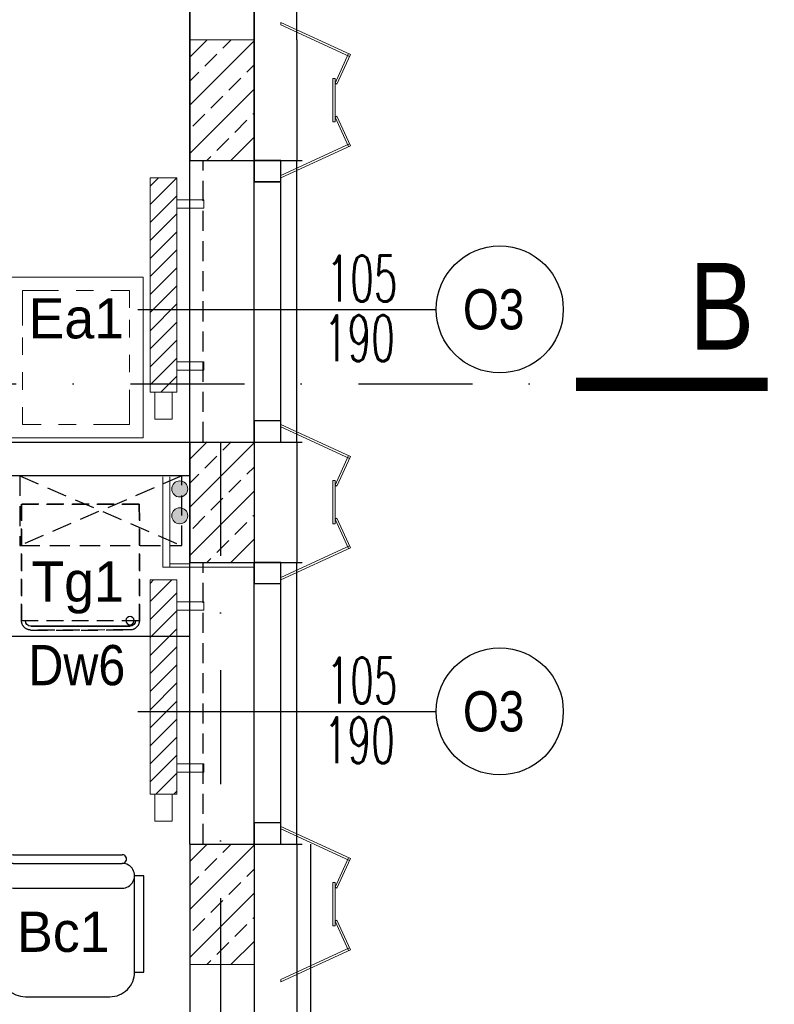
# Model space of a CAD drawing. Header units: millimetres. Extents: x 14495 to 271441, y -21035 to 2232.
# Tile 35 of 227: x 87972 to 88253, y -10160 to -9793. Entities that reach past the tile are written whole.
import ezdxf
from ezdxf.enums import TextEntityAlignment as Align

# ---------------------------------------------------------------- set-up
doc = ezdxf.new("R2010")
doc.units = ezdxf.units.MM
for name, pattern in [('0921-PX-TE-20-60$0$0921-X-AR-20-00-FA$0$DASHED2', [0.375, 0.25, -0.125]), ('DASHDOT', [1, 0.5, -0.25, 0, -0.25]), ('HIDDENX2', [0.75, 0.5, -0.25]), ('KRESKOWA2', [0.375, 0.25, -0.125])]:
    doc.linetypes.add(name, pattern=pattern)
for name, color, linetype in [('-- TECH  SYMBOLE', 1, 'Continuous'), ('-- TECH WYPOSAŻENIE', 2, 'Continuous'), ('_1_cienkie', 251, 'Continuous'), ('_A_widok', 1, 'Continuous'), ('a-bloki-drzwi', 52, 'Continuous'), ('a-cienka', 8, 'Continuous'), ('A_bloki-drzwi', 1, 'Continuous'), ('A_BLOKI_KÓŁKO', 1, 'Continuous'), ('A_BLOKI_OPIS', 1, 'Continuous'), ('A_grzejniki', 34, 'Continuous'), ('a_HATCH', 9, 'Continuous'), ('A_L przerywana', 251, 'HIDDENX2'), ('A_okładzina HPL', 37, 'Continuous'), ('A_OSIE', 252, 'DASHDOT'), ('A_PROJEKTOWANE', 3, 'Continuous'), ('A_SC_DZIAlOWE', 4, 'Continuous'), ('TECH Meble', 1, 'Continuous')]:
    doc.layers.add(name, color=color, linetype=linetype)
for name, color, linetype, lineweight in [('0-c.o.-grzejniki', 34, 'Continuous', 9), ('A-DOOR-IDEN', 1, 'Continuous', 18), ('A_obudowy G-K', 31, 'Continuous', 0), ('SAN_Przewody powrotne CO na rzucie', 180, 'Continuous', 40), ('SAN_Przewody zasilające CO na rzucie', 20, 'Continuous', 40), ('TECH Wyp-meble', 1, 'Continuous', 15)]:
    doc.layers.add(name, color=color, linetype=linetype, lineweight=lineweight)
doc.styles.add('arialce', font='ARIALN.TTF')
doc.styles.add('cent', font='swissel.ttf')
doc.styles.add('cg', font='GOTHIC.TTF')
doc.styles.add('ROMANS', font='romans', dxfattribs={"width": 0.6})

# ---------------------------------------------------------------- blocks, each defined once
blk = doc.blocks.new('fghsdx')
at = {"lineweight": 0}
for p, q in [((-37.08, -19.4), (-25.08, 6.6)), ((-36.19, -19.4), (-24.35, 6.26)), ((-14.42, 0.8), (-25.41, 5.87)), ((-14.08, 1.53), (-25.08, 6.6)), ((-2.07, 1.53), (8.92, 6.6)), ((-1.73, 0.8), (9.26, 5.87)), ((20.04, -19.4), (8.2, 6.26)), ((20.92, -19.4), (8.92, 6.6)), ((-16.15, 0.8), (0, 0.8)), ((-16.15, 0.8), (-16.15, 0)), ((-16.15, 0), (0, 0)), ((-14.42, 0.8), (-14.08, 1.53)), ((-1.73, 0.8), (-2.07, 1.53)), ((0, 0.8), (0, 0)), ((-37.08, -19.4), (-36.19, -19.4)), ((20.92, -19.4), (20.04, -19.4))]:
    blk.add_line(p, q, dxfattribs=at)
blk = doc.blocks.new('HJTS')
at = {"color": 8}
blk.add_line((0, 0), (0, 111.34), dxfattribs=at)
at = {"layer": 'A_BLOKI_KÓŁKO', "ltscale": 0.04}
blk.add_circle((0, 135.04), 23.7, dxfattribs=at)
at = {"layer": 'A_BLOKI_OPIS', "style": 'ROMANS'}
for tag, height, width, p in [('O', 20.59, 0.5, (-0.05, 135.67)), ('100', 17.16, 0.6, (-11.49, 86.54)), ('200', 17.16, 0.6, (10.76, 86.54))]:
    blk.add_attdef(tag, text='', height=height, rotation=90, dxfattribs=dict(at, width=width)).set_placement(p, align=Align.MIDDLE)
blk = doc.blocks.new('mjkk')
at = {"layer": '0-c.o.-grzejniki'}
h = blk.add_hatch(dxfattribs=at)
h.set_pattern_fill('ANSI31', color=256, scale=1.5, angle=-90.0161, style=0)
h.set_pattern_definition([(-135.016127, (-172292.014, 132455.0023), (-3.36664804, 3.36854379), [])])
h.paths.add_polyline_path([(-9.98, -80), (-0.01, -80), (0, 0), (-9.98, 0)])
blk.add_lwpolyline([(-9.98, -80), (-9.98, 0), (0, 0), (-0.01, -80)], close=True, dxfattribs=at)
at = {"layer": '0-c.o.-grzejniki', "ltscale": 2}
for points in [[(10.03, -11.37), (10.03, -8.26), (0.02, -8.26), (0.02, -11.37)], [(10.03, -68.63), (10.03, -71.74), (0.02, -71.74), (0.02, -68.63)], [(-1.75, -80), (-1.75, -90), (-8.23, -90), (-8.23, -80)]]:
    blk.add_lwpolyline(points, close=True, dxfattribs=at)
blk = doc.blocks.new('BIUR_LEK_75-120_monit')
at = {"color": 252, "lineweight": 18}
for p, q in [((72.81, 12.19), (112.13, 19.54)), ((112.13, 19.54), (112.82, 15.88)), ((112.82, 15.88), (104.9, 10.13)), ((73.5, 8.53), (72.81, 12.19)), ((82.95, 6.03), (73.5, 8.53)), ((104.9, 10.13), (82.95, 6.03)), ((82.95, 6.03), (104.9, 10.13)), ((104.9, 10.13), (105.53, 6.76)), ((83.59, 2.65), (82.95, 6.03)), ((105.53, 6.76), (83.59, 2.65))]:
    blk.add_line(p, q, dxfattribs=at)
at = {"color": 2, "linetype": 'Continuous'}
blk.add_lwpolyline([(0, 0), (120, 0), (120, 60), (0, 60)], close=True, dxfattribs=at)
at = {"color": 1, "linetype": 'Continuous', "lineweight": 13, "ltscale": 5}
for points in [[(12, 55), (5, 55), (5, 48.5)], [(25, 55), (18.5, 55)], [(45, 42), (45, 55), (31.5, 55)], [(45, 44), (45, 50.5)], [(5, 44), (5, 37.5)], [(45, 31), (45, 37.5)], [(5, 31), (5, 24.5)], [(45, 18), (45, 24.5)], [(5, 18), (5, 5), (18.5, 5)], [(38, 5), (45, 5), (45, 11.5)], [(25, 5), (31.5, 5)]]:
    blk.add_lwpolyline(points, dxfattribs=at)
at = {"color": 252, "lineweight": 18}
blk.add_lwpolyline([(56.1, 53.72), (101.1, 53.93), (101.17, 38.93), (56.17, 38.72)], close=True, dxfattribs=at)
blk.add_lwpolyline([(110.83, 51.65), (105.83, 51.63), (105.86, 44.13, 0.414214), (108.37, 41.64), (108.37, 41.64, 0.414214), (110.86, 44.16)], format="xyb", close=True, dxfattribs=at)
blk = doc.blocks.new('K.1.1')
at = {"color": 2}
for p, q in [((-20.38, 53), (20.38, 53)), ((-20.38, 49.77), (20.38, 49.77)), ((-28.5, 9.23), (-28.5, 45.15)), ((-25, 45.15), (-28.5, 45.15)), ((-25, 9.23), (-25, 45.15)), ((25, 9.23), (25, 45.15)), ((28.5, 45.15), (25, 45.15)), ((28.5, 9.23), (28.5, 45.15)), ((-20.38, 40.54), (20.38, 40.54)), ((-28.5, 9.23), (-25, 9.23)), ((25, 9.23), (28.5, 9.23)), ((-15.77, 0), (15.77, 0))]:
    blk.add_line(p, q, dxfattribs=at)
for centre, radius, start, end in [((-20.38, 51.38), 1.62, 90, 270), ((20.38, 51.38), 1.62, 270, 90), ((-20.38, 45.15), 4.62, 90, 270), ((20.38, 45.15), 4.62, 270, 90), ((-15.77, 9.23), 9.23, 180, 270), ((15.77, 9.23), 9.23, 270, 0)]:
    blk.add_arc(centre, radius, start, end, dxfattribs=at)
at = {"style": 'ROMANS', "flags": 1}
for tag, p in [('OPIS', (-154.94, 45.65)), ('WYMIARY', (-154.7, 27.93)), ('PRODUCENT', (-155.26, 9.38)), ('TYP', (-155.26, -12.3))]:
    blk.add_attdef(tag, p, '', height=10, dxfattribs=at)
blk = doc.blocks.new('mała lodówka')
at = {"layer": '-- TECH WYPOSAŻENIE', "color": 1, "ltscale": 25}
for p, q in [((-18.5, 45.56), (18.5, 45.56)), ((18.5, 45.56), (-18.5, 45.56))]:
    blk.add_line(p, q, dxfattribs=at)
at = {"layer": '-- TECH WYPOSAŻENIE', "color": 2, "linetype": '0921-PX-TE-20-60$0$0921-X-AR-20-00-FA$0$DASHED2', "ltscale": 25}
blk.add_line((-22, 43.5), (22, 43.5), dxfattribs=at)
for points in [[(22, 43.5), (22, 0), (-22, 0), (-22, 43.5, -0.414214), (-18.5, 47), (18.5, 47, -0.414214)], [(-22, 43.5), (-22, 0), (22, 0), (22, 43.5, 0.414214), (18.5, 47), (-18.5, 47, 0.414214)]]:
    blk.add_lwpolyline(points, format="xyb", close=True, dxfattribs=at)
at = {"layer": '-- TECH WYPOSAŻENIE', "color": 1, "ltscale": 25}
blk.add_circle((18.5, 43.5), 1.54, dxfattribs=at)
for centre, start, end in [((-18.5, 43.5), 90, 180), ((-18.5, 43.5), 90.0008, 180.0008), ((18.5, 43.5), 360, 90), ((18.5, 43.5), 0.0008, 90.0008)]:
    blk.add_arc(centre, 2.06, start, end, dxfattribs=at)
blk = doc.blocks.new('OSS2')
at = {"linetype": 'Continuous', "const_width": 5}
blk.add_lwpolyline([(-71.57, 0), (0, 0)], dxfattribs=at)
at = {"style": 'cent'}
blk.add_attdef('01', (-80.01, 12.93), '', height=32.4, dxfattribs=at)

msp = doc.modelspace()

# ---------------------------------------------------------------- hatches: boundary and pattern name
at = {"layer": 'a_HATCH', "linetype": 'Continuous', "lineweight": 13}
h = msp.add_hatch(dxfattribs=at)
h.set_pattern_fill('ANSI33', color=256, scale=2, style=0)
h.set_pattern_definition([(45, (-1483.319, -3595.973), (-8.9802561, 8.9802561), []), (45, (-1474.339, -3595.973), (-8.9802561, 8.9802561), [6.35, -3.175])])
h.paths.add_polyline_path([(88040.26, -9845.47), (88046.76, -9845.47), (88046.76, -9800.47), (88035.26, -9800.47), (88035.26, -9845.47), (88037.44, -9845.47)])
h.paths.add_polyline_path([(88059.08, -9845.47), (88059.26, -9845.47), (88059.26, -9845.36), (88059.26, -9800.47), (88046.76, -9800.47), (88046.76, -9845.47)])
h = msp.add_hatch(dxfattribs=at)
h.set_pattern_fill('ANSI33', color=256, scale=2, style=0)
h.set_pattern_definition([(45, (-1483.319, -3745.973), (-8.9802561, 8.9802561), []), (45, (-1474.339, -3745.973), (-8.9802561, 8.9802561), [6.35, -3.175])])
h.paths.add_polyline_path([(88040.26, -9995.47), (88046.76, -9995.47), (88046.76, -9950.47), (88035.26, -9950.47), (88035.26, -9995.47), (88037.44, -9995.47)])
h.paths.add_polyline_path([(88059.08, -9995.47), (88059.26, -9995.47), (88059.26, -9995.36), (88059.26, -9950.47), (88046.76, -9950.47), (88046.76, -9995.47)])
h = msp.add_hatch(dxfattribs=at)
h.set_pattern_fill('ANSI33', color=256, scale=2, style=0)
h.set_pattern_definition([(45, (-1483.319, -3896.045), (-8.9802561, 8.9802561), []), (45, (-1474.339, -3896.045), (-8.9802561, 8.9802561), [6.35, -3.175])])
h.paths.add_polyline_path([(88040.26, -10145.54), (88046.76, -10145.54), (88046.76, -10100.54), (88035.26, -10100.54), (88035.26, -10145.54), (88037.44, -10145.54)])
h.paths.add_polyline_path([(88059.08, -10145.54), (88059.26, -10145.54), (88059.26, -10145.43), (88059.26, -10100.54), (88046.76, -10100.54), (88046.76, -10145.54)])
at = {"layer": 'SAN_Przewody powrotne CO na rzucie', "lineweight": 13}
msp.add_hatch(color=256, dxfattribs=at).paths.add_polyline_path([(88031.52, -9965.22, 1), (88031.52, -9971.22, 1)])
at = {"layer": 'SAN_Przewody zasilające CO na rzucie', "lineweight": 13}
msp.add_hatch(color=256, dxfattribs=at).paths.add_polyline_path([(88031.52, -9975.22, 1), (88031.52, -9981.22, 1)])

# ---------------------------------------------------------------- linework, layer by layer
at = {"layer": '-- TECH WYPOSAŻENIE', "color": 1, "linetype": 'KRESKOWA2', "ltscale": 30}
for p, q in [((87971.77, -9963.17), (88032.26, -9989.19)), ((88032.26, -9963.2), (87971.77, -9989.18))]:
    msp.add_line(p, q, dxfattribs=at)
at = {"layer": '-- TECH WYPOSAŻENIE', "color": 2}
msp.add_line((88035.26, -10023.09), (87830.26, -10023.09), dxfattribs=at)
at = {"layer": '-- TECH WYPOSAŻENIE', "color": 1, "linetype": 'KRESKOWA2', "ltscale": 30}
msp.add_lwpolyline([(87971.77, -9989.18), (88032.26, -9989.19), (88032.26, -9963.19), (87971.77, -9963.17)], close=True, dxfattribs=at)
at = {"layer": '_1_cienkie'}
msp.add_line((88059.26, -9845.47), (88077.26, -9845.47), dxfattribs=at)
msp.add_line((88059.26, -9845.47), (88077.26, -9845.47), dxfattribs=at)
at = {"layer": '_A_widok'}
for p, q in [((88035.26, -9800.54), (88035.26, -9695.47)), ((88035.26, -9800.54), (88035.26, -9695.47)), ((88035.26, -9950.54), (88035.26, -9845.47)), ((88035.26, -9950.54), (88035.26, -9845.47)), ((88075.26, -9950.4), (88075.26, -9845.4)), ((88075.26, -9950.47), (88075.26, -9845.47)), ((88035.26, -10100.54), (88035.26, -9995.47)), ((88035.26, -10100.54), (88035.26, -9995.47)), ((88075.26, -10100.4), (88075.26, -9995.4)), ((88075.26, -10100.47), (88075.26, -9995.47))]:
    msp.add_line(p, q, dxfattribs=at)
at = {"layer": 'a-cienka'}
for p, q in [((88075.26, -9800.47), (88075.26, -9695.47)), ((88075.26, -9800.47), (88075.26, -9845.4)), ((88059.26, -9845.47), (88077.26, -9845.47)), ((88059.26, -9845.47), (88077.26, -9845.47)), ((88059.26, -9950.54), (88077.26, -9950.54)), ((88059.26, -9950.54), (88077.26, -9950.54)), ((88075.26, -9950.47), (88075.26, -9995.4)), ((88075.26, -9950.54), (88075.26, -9995.47)), ((88059.26, -9995.47), (88077.26, -9995.47)), ((88059.26, -9995.47), (88077.26, -9995.47)), ((88059.26, -10100.54), (88077.26, -10100.54)), ((88059.26, -10100.54), (88077.26, -10100.54)), ((88075.26, -10100.47), (88075.26, -10599.82)), ((88075.26, -10100.54), (88075.26, -10599.82)), ((88080.26, -10100.54), (88080.26, -10599.82))]:
    msp.add_line(p, q, dxfattribs=at)
at = {"layer": 'A_bloki-drzwi'}
for p, q in [((88059.26, -9950.54), (88059.26, -9845.54)), ((88059.26, -9950.54), (88059.26, -9845.54)), ((88069.26, -9950.54), (88069.26, -9845.54)), ((88069.26, -9950.54), (88069.26, -9845.54)), ((88059.26, -10100.54), (88059.26, -9995.54)), ((88059.26, -10100.54), (88059.26, -9995.54)), ((88069.26, -10100.54), (88069.26, -9995.54)), ((88069.26, -10100.54), (88069.26, -9995.54))]:
    msp.add_line(p, q, dxfattribs=at)
for points in [[(88069.26, -9853.34), (88069.26, -9845.47), (88059.26, -9845.47), (88059.26, -9853.34)], [(88069.26, -9853.34), (88069.26, -9845.47), (88059.26, -9845.47), (88059.26, -9853.34)], [(88069.26, -9853.41), (88069.26, -9845.54), (88059.26, -9845.54), (88059.26, -9853.41)], [(88069.26, -9853.41), (88069.26, -9845.54), (88059.26, -9845.54), (88059.26, -9853.41)], [(88069.26, -9950.54), (88069.26, -9942.67), (88059.26, -9942.67), (88059.26, -9950.54)], [(88069.26, -9950.54), (88069.26, -9942.67), (88059.26, -9942.67), (88059.26, -9950.54)], [(88069.26, -10003.34), (88069.26, -9995.47), (88059.26, -9995.47), (88059.26, -10003.34)], [(88069.26, -10003.34), (88069.26, -9995.47), (88059.26, -9995.47), (88059.26, -10003.34)], [(88069.26, -10100.54), (88069.26, -10092.67), (88059.26, -10092.67), (88059.26, -10100.54)], [(88069.26, -10100.54), (88069.26, -10092.67), (88059.26, -10092.67), (88059.26, -10100.54)]]:
    msp.add_lwpolyline(points, close=True, dxfattribs=at)
at = {"layer": 'a_HATCH', "linetype": 'Continuous', "lineweight": 13}
for p, q in [((88035.26, -9800.47), (88059.26, -9800.47)), ((88035.26, -10145.54), (88059.26, -10145.54))]:
    msp.add_line(p, q, dxfattribs=at)
at = {"layer": 'A_L przerywana', "ltscale": 15}
for p, q in [((88040.26, -9950.54), (88040.26, -9845.47)), ((88040.26, -10100.54), (88040.26, -9995.47))]:
    msp.add_line(p, q, dxfattribs=at)
at = {"layer": 'A_obudowy G-K', "lineweight": 5}
for p, q in [((88035.26, -9996.02), (88027.76, -9996.02)), ((88025.26, -9997.25), (88059.26, -9997.25))]:
    msp.add_line(p, q, dxfattribs=at)
for points in [[(88025.26, -9997.25), (88025.26, -9963.52)], [(88027.76, -9997.25), (88027.76, -9963.52)]]:
    msp.add_lwpolyline(points, dxfattribs=at)
at = {"layer": 'A_okładzina HPL', "lineweight": 30}
msp.add_line((88080.26, -10146.89), (88080.26, -10604.82), dxfattribs=at)
at = {"layer": 'A_OSIE', "ltscale": 85}
for p, q in [((86311.12, -9928.86), (88237.2, -9928.86)), ((88046.76, -9950.54), (88046.76, -10853.23))]:
    msp.add_line(p, q, dxfattribs=at)
at = {"layer": 'A_PROJEKTOWANE'}
for p, q in [((88035.26, -9650.54), (88035.26, -9845.47)), ((88059.26, -9800.54), (88059.26, -9650.47)), ((88059.26, -9800.54), (88059.26, -9650.47)), ((88059.26, -9650.54), (88059.26, -9845.47)), ((88035.26, -9800.54), (88035.26, -9695.47)), ((88035.26, -9800.54), (88035.26, -9695.47)), ((88035.26, -9810.32), (88035.26, -9800.54)), ((88035.26, -9810.32), (88035.26, -9800.54)), ((88035.26, -9810.32), (88035.26, -9800.54)), ((88035.26, -9810.32), (88035.26, -9800.54)), ((88059.26, -9845.47), (88059.26, -9800.54)), ((88059.26, -9845.47), (88059.26, -9800.54)), ((88059.26, -9845.47), (88059.26, -9800.54)), ((88059.26, -9845.47), (88059.26, -9800.54)), ((88035.26, -9845.47), (88035.26, -9810.32)), ((88035.26, -9845.47), (88035.26, -9810.32)), ((88035.26, -9845.47), (88035.26, -9834.32)), ((88035.26, -9845.47), (88035.26, -9834.32)), ((88035.26, -9845.47), (88060.26, -9845.47)), ((88035.26, -9845.47), (88059.26, -9845.47)), ((88035.26, -9845.47), (88060.26, -9845.47)), ((88035.26, -9845.47), (88059.26, -9845.47)), ((88046.26, -9845.47), (88060.26, -9845.47)), ((88046.26, -9845.47), (88059.26, -9845.47)), ((88046.26, -9845.47), (88060.26, -9845.47)), ((88046.26, -9845.47), (88059.26, -9845.47)), ((88035.26, -9950.54), (88059.26, -9950.54)), ((88035.26, -9995.47), (88035.26, -9950.54)), ((88035.26, -9950.54), (88059.26, -9950.54)), ((88035.26, -9995.47), (88035.26, -9950.54)), ((88035.26, -9950.54), (88035.26, -9995.47)), ((88059.26, -9950.54), (88059.26, -9995.47)), ((88035.26, -9995.47), (88059.26, -9995.47)), ((88035.26, -9995.47), (88059.26, -9995.47)), ((88035.26, -9995.47), (88059.26, -9995.47)), ((88035.26, -9995.47), (88059.26, -9995.47)), ((88035.26, -9995.47), (88059.26, -9995.47)), ((88035.26, -9995.47), (88059.26, -9995.47)), ((88046.26, -9995.47), (88059.26, -9995.47)), ((88046.26, -9995.47), (88059.26, -9995.47)), ((88035.26, -10100.54), (88059.26, -10100.54)), ((88035.26, -10100.54), (88059.26, -10100.54)), ((88035.26, -10100.54), (88059.26, -10100.54)), ((88035.26, -10100.54), (88059.26, -10100.54)), ((88035.26, -10100.54), (88035.26, -10559.97)), ((88059.26, -10100.54), (88059.26, -10583.67))]:
    msp.add_line(p, q, dxfattribs=at)
msp.add_lwpolyline([(88035.26, -9800.47), (88035.26, -9845.47)], dxfattribs=at)
msp.add_lwpolyline([(88035.26, -9800.47), (88035.26, -9845.47)], dxfattribs=at)
at = {"layer": 'A_SC_DZIAlOWE'}
for p, q in [((87753.39, -9950.54), (88035.26, -9950.54)), ((87753.38, -9963.04), (88035.26, -9963.04))]:
    msp.add_line(p, q, dxfattribs=at)
at = {"layer": 'SAN_Przewody powrotne CO na rzucie', "lineweight": 13}
msp.add_circle((88031.52, -9968.05), 3, dxfattribs=at)
at = {"layer": 'SAN_Przewody zasilające CO na rzucie', "lineweight": 13}
msp.add_circle((88031.52, -9978.05), 3, dxfattribs=at)

# ---------------------------------------------------------------- block references
at = {"layer": 'a-bloki-drzwi'}
ref = msp.add_blockref('HJTS', (88015.93, -9901.06), dxfattribs=dict(at, rotation=269.9999999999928))
ref.add_attrib('O', 'O3', dxfattribs={"layer": 'A_BLOKI_OPIS', "extrusion": (0, 0, -1), "height": 15, "style": 'arialce', "text_generation_flag": 2}).set_placement((-88148.66, -9901.01), align=Align.MIDDLE)
ref.add_attrib('100', '105', dxfattribs={"layer": 'A_BLOKI_OPIS', "extrusion": (0, 0, -1), "height": 17.16, "style": 'ROMANS', "text_generation_flag": 2, "width": 0.6}).set_placement((-88099.54, -9889.57), align=Align.MIDDLE)
ref.add_attrib('200', '190', dxfattribs={"layer": 'A_BLOKI_OPIS', "extrusion": (0, 0, -1), "height": 17.16, "style": 'ROMANS', "text_generation_flag": 2, "width": 0.6}).set_placement((-88098.56, -9911.83), align=Align.MIDDLE)
ref = msp.add_blockref('HJTS', (88015.93, -10051.06), dxfattribs=dict(at, rotation=269.9999999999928))
ref.add_attrib('O', 'O3', dxfattribs={"layer": 'A_BLOKI_OPIS', "extrusion": (0, 0, -1), "height": 15, "style": 'arialce', "text_generation_flag": 2}).set_placement((-88148.66, -10051.01), align=Align.MIDDLE)
ref.add_attrib('100', '105', dxfattribs={"layer": 'A_BLOKI_OPIS', "extrusion": (0, 0, -1), "height": 17.16, "style": 'ROMANS', "text_generation_flag": 2, "width": 0.6}).set_placement((-88099.54, -10039.57), align=Align.MIDDLE)
ref.add_attrib('200', '190', dxfattribs={"layer": 'A_BLOKI_OPIS', "extrusion": (0, 0, -1), "height": 17.16, "style": 'ROMANS', "text_generation_flag": 2, "width": 0.6}).set_placement((-88098.56, -10061.83), align=Align.MIDDLE)
at = {"layer": 'A-DOOR-IDEN', "color": 2, "xscale": -1, "rotation": 180.0334812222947}
msp.add_blockref('mała lodówka', (87994.43, -9973.68), dxfattribs=at)
at = {"layer": 'A_grzejniki', "linetype": 'Continuous', "lineweight": 13}
for p in [(88030.43, -9851.95), (88030.43, -10001.95)]:
    msp.add_blockref('mjkk', p, dxfattribs=at)
at = {"layer": 'A_okładzina HPL', "lineweight": 0, "xscale": -1, "rotation": 269.9999999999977}
for p in [(88088.66, -9814.89), (88088.66, -9814.89), (88088.66, -9814.89), (88088.66, -9814.89), (88088.66, -9964.89), (88088.66, -9964.89), (88088.66, -10114.89), (88088.66, -10114.89)]:
    msp.add_blockref('fghsdx', p, dxfattribs=at)
at = {"layer": 'A_OSIE'}
ref = msp.add_blockref('OSS2', (88179.35, -9929.02), dxfattribs=dict(at, xscale=-1))
ref.add_attrib('01', 'B', dxfattribs={"layer": '0', "height": 32.4, "style": 'cent', "width": 0.8}).set_placement((88245.86, -9916.09), align=Align.RIGHT)
at = {"layer": 'TECH Meble', "rotation": 359.9971703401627}
msp.add_blockref('K.1.1', (87989.66, -10157.51), dxfattribs=at)
at = {"layer": 'TECH Wyp-meble', "color": 1, "lineweight": -3, "xscale": -1, "rotation": 1.162785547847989e-06}
msp.add_blockref('BIUR_LEK_75-120_monit', (88017.82, -9949.01), dxfattribs=at)

# ---------------------------------------------------------------- texts
at = {"layer": '-- TECH  SYMBOLE', "color": 1, "style": 'cg'}
for s, p in [('Ea1', (87975.06, -9911.87)), ('Tg1', (87976.11, -10010.11))]:
    msp.add_text(s, height=15, dxfattribs=at).set_placement(p)
at = {"layer": '-- TECH  SYMBOLE', "color": 1, "style": 'cg', "width": 0.9}
msp.add_text('Dw6', height=15, rotation=0.0005, dxfattribs=at).set_placement((87975.06, -10041.28))
at = {"layer": '-- TECH  SYMBOLE', "color": 1, "style": 'cg'}
msp.add_text('Bc1', height=15, rotation=359.9972, dxfattribs=at).set_placement((87970.77, -10140.77))

doc.saveas('drawing.dxf')
